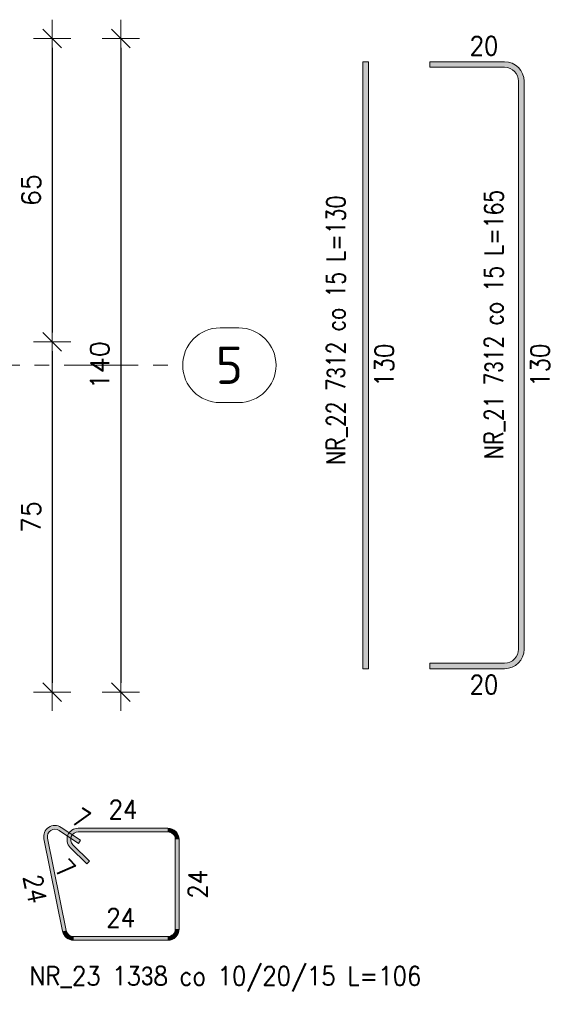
# Model space of a CAD drawing. Extents: x 270429 to 285164, y -113989 to -104075.
# Tile 8 of 14: x 279640 to 280771, y -112331 to -110222. Entities that reach past the tile are written whole.
import ezdxf

# ---------------------------------------------------------------- set-up
doc = ezdxf.new("R2010")
doc.units = 0
doc.header["$LTSCALE"] = 5
doc.header["$MEASUREMENT"] = 0
doc.linetypes.add('CENTER', pattern=[50.800000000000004, 31.75, -6.35, 6.35, -6.35])
for name, color, linetype, lineweight in [('AutoCAD_Structural_Detailing_pręt wyrzucony', 7, 'Continuous', 13), ('AutoCAD_Structural_Detailing_symbole graficzne', 7, 'Continuous', 13), ('PS_DIM', 4, 'Continuous', 13)]:
    doc.layers.add(name, color=color, linetype=linetype, lineweight=lineweight)
doc.styles.add('marta', font='simplex.shx', dxfattribs={"width": 0.8})
doc.styles.add('marta_B', font='isocpeur.ttf')
doc.styles.add('r-simplex', font='simplex.shx', dxfattribs={"width": 0.9})
doc.styles.add('styl2M', font='simplex.shx')
doc.dimstyles.new('RBCT DIM 20_M', dxfattribs={"dimtxt": 40, "dimasz": 20, "dimexe": 20, "dimexo": 150, "dimgap": 25, "dimtad": 1, "dimdec": 1, "dimlfac": 0.1, "dimzin": 9, "dimdsep": 46, "dimtxsty": 'styl2M', "dimblk": 'dimznak', "dimcen": 40, "dimse1": 1, "dimse2": 1, "dimclrd": 8, "dimclre": 8, "dimclrt": 4, "dimadec": 0, "dimazin": 0, "dimtfac": 1, "dimtdec": 1, "dimtix": 1, "dimtmove": 2, "dimatfit": 3, "dimldrblk": 'dimznak', "dimfxl": 5, "dimfxlon": 1, "dimarcsym": 0})

# ---------------------------------------------------------------- blocks, each defined once
blk = doc.blocks.new('dimznak')
at = {"color": 0}
for points in [[(0, 2), (0, -2)], [(-2, 0), (2, 0)]]:
    blk.add_lwpolyline(points, dxfattribs=at)
at = {"color": 3}
blk.add_lwpolyline([(1, 1), (-1, -1)], dxfattribs=at)
blk = doc.blocks.new('*D36')
at = {"layer": 'Defpoints', "color": 0, "transparency": 16777216}
for p in [(278969.6649947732, -110261.9396822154), (278969.6649947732, -110911.9396822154), (279709.8867355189, -110911.9396822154)]:
    blk.add_point(p, dxfattribs=at)
at = {"layer": 'PS_DIM', "color": 8, "lineweight": -2, "transparency": 16777216}
blk.add_line((279709.8867355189, -110281.9396822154), (279709.8867355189, -110891.9396822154), dxfattribs=at)
at = {"layer": 'PS_DIM', "color": 8, "lineweight": -2, "transparency": 16777216, "xscale": 20, "yscale": 20, "zscale": 20}
for p, rotation in [((279709.8867355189, -110261.9396822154), 90), ((279709.8867355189, -110911.9396822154), 270)]:
    blk.add_blockref('dimznak', p, dxfattribs=dict(at, rotation=rotation))
at = {"layer": 'PS_DIM', "color": 4, "transparency": 16777216, "insert": (279664.8867355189, -110586.9396822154), "char_height": 40, "attachment_point": 5, "rotation": 90, "style": 'styl2M', "bg_fill": 3, "box_fill_scale": 1.25, "bg_fill_color": 256, "bg_fill_true_color": 13158600, "bg_fill_transparency": 0}
blk.add_mtext('65', dxfattribs=at)
blk = doc.blocks.new('*D37')
at = {"layer": 'Defpoints', "color": 0, "transparency": 16777216}
for p in [(278969.6649947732, -110911.9396822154), (278969.6649947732, -111661.9396822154), (279709.8867355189, -111661.9396822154)]:
    blk.add_point(p, dxfattribs=at)
at = {"layer": 'PS_DIM', "color": 8, "lineweight": -2, "transparency": 16777216}
blk.add_line((279709.8867355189, -110931.9396822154), (279709.8867355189, -111641.9396822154), dxfattribs=at)
at = {"layer": 'PS_DIM', "color": 8, "lineweight": -2, "transparency": 16777216, "xscale": 20, "yscale": 20, "zscale": 20}
for p, rotation in [((279709.8867355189, -110911.9396822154), 90), ((279709.8867355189, -111661.9396822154), 270)]:
    blk.add_blockref('dimznak', p, dxfattribs=dict(at, rotation=rotation))
at = {"layer": 'PS_DIM', "color": 4, "transparency": 16777216, "insert": (279664.8867355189, -111286.9396822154), "char_height": 40, "attachment_point": 5, "rotation": 90, "style": 'styl2M', "bg_fill": 3, "box_fill_scale": 1.25, "bg_fill_color": 256, "bg_fill_true_color": 13158600, "bg_fill_transparency": 0}
blk.add_mtext('75', dxfattribs=at)
blk = doc.blocks.new('*D38')
at = {"layer": 'Defpoints', "color": 0, "transparency": 16777216}
for p in [(278969.6649947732, -110261.9396822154), (278969.6649947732, -111661.9396822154), (279856.8722487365, -111661.9396822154)]:
    blk.add_point(p, dxfattribs=at)
at = {"layer": 'PS_DIM', "color": 8, "lineweight": -2, "transparency": 16777216}
blk.add_line((279856.8722487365, -110281.9396822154), (279856.8722487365, -111641.9396822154), dxfattribs=at)
at = {"layer": 'PS_DIM', "color": 8, "lineweight": -2, "transparency": 16777216, "xscale": 20, "yscale": 20, "zscale": 20}
for p, rotation in [((279856.8722487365, -110261.9396822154), 90), ((279856.8722487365, -111661.9396822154), 270)]:
    blk.add_blockref('dimznak', p, dxfattribs=dict(at, rotation=rotation))
at = {"layer": 'PS_DIM', "color": 4, "transparency": 16777216, "insert": (279811.8722487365, -110961.9396822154), "char_height": 40, "attachment_point": 5, "rotation": 90, "style": 'styl2M', "bg_fill": 3, "box_fill_scale": 1.25, "bg_fill_color": 256, "bg_fill_true_color": 13158600, "bg_fill_transparency": 0}
blk.add_mtext('140', dxfattribs=at)

msp = doc.modelspace()

# ---------------------------------------------------------------- hatches: boundary and pattern name
at = {"layer": 'AutoCAD_Structural_Detailing_pręt wyrzucony'}
for points in [[(280375.4700713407, -110311.9396822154), (280387.4700713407, -110311.9396822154), (280387.4700713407, -111611.9396822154), (280375.4700713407, -111611.9396822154)], [(280519.2920191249, -110323.9396822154), (280519.2920191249, -110311.9396822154), (280679.2920191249, -110311.9396822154), (280679.2920191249, -110323.9396822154)], [(280709.2920191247, -110353.9396822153), (280721.2920191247, -110353.9396822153), (280721.2920191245, -111569.9396822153), (280709.2920191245, -111569.9396822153)], [(280679.2920191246, -111599.9396822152), (280679.2920191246, -111611.9396822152), (280519.2920191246, -111611.9396822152), (280519.2920191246, -111599.9396822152)], [(279724.675889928, -111958.4369598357), (279729.0961402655, -111951.7690226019), (279770.7707479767, -111979.3955872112), (279766.3504976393, -111986.063524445)], [(279765.7844494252, -111961.5973563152), (279765.7844494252, -111953.5973563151), (279957.7844494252, -111953.5973563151), (279957.7844494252, -111961.5973563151)], [(279740.2553398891, -112172.7760656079), (279732.4148072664, -112174.3654202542), (279692.3137913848, -111976.5408982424), (279700.1543240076, -111974.951543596)], [(279973.7844494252, -111977.5973563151), (279981.7844494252, -111977.5973563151), (279981.7844494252, -112169.5973563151), (279973.7844494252, -112169.5973563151)], [(279789.8260799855, -112024.2664038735), (279784.169225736, -112029.923258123), (279748.8138866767, -111994.5679190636), (279754.4707409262, -111988.9110648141)], [(279957.7844494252, -112185.5973563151), (279957.7844494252, -112193.5973563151), (279755.9364051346, -112193.5973563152), (279755.9364051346, -112185.5973563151)]]:
    msp.add_hatch(color=6, dxfattribs=at).paths.add_polyline_path(points, flags=0)
h = msp.add_hatch(color=6, dxfattribs=at)
edge = h.paths.add_edge_path(flags=0)
edge.add_line((280721.2920191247, -110353.9396822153), (280709.2920191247, -110353.9396822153))
edge.add_arc((280679.2920191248, -110353.9396822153), 29.99999999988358, -2.779211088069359e-11, 89.99999999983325)
edge.add_line((280679.2920191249, -110323.9396822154), (280679.292019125, -110311.9396822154))
edge.add_arc((280679.2920191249, -110353.9396822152), 41.99999999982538, 359.9999999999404, 449.9999999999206, ccw=False)
h = msp.add_hatch(color=6, dxfattribs=at)
edge = h.paths.add_edge_path(flags=0)
edge.add_line((280679.2920191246, -111611.9396822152), (280679.2920191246, -111599.9396822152))
edge.add_arc((280679.2920191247, -111569.9396822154), 29.99999999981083, -90.00000000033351, 2.501188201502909e-10)
edge.add_line((280709.2920191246, -111569.9396822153), (280721.2920191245, -111569.9396822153))
edge.add_arc((280679.2920191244, -111569.9396822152), 42.0000000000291, 270.0000000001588, 359.99999999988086, ccw=False)
h = msp.add_hatch(color=6, dxfattribs=at)
edge = h.paths.add_edge_path(flags=0)
edge.add_line((279729.0961402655, -111951.7690226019), (279724.675889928, -111958.4369598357))
edge.add_arc((279715.835389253, -111971.7728343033), 15.99999999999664, 56.45915590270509, 191.4591559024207)
edge.add_line((279700.1543240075, -111974.951543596), (279692.3137913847, -111976.5408982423))
edge.add_arc((279715.835389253, -111971.7728343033), 24.00000000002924, 416.45915590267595, 551.459155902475, ccw=False)
h = msp.add_hatch(color=6, dxfattribs=at)
edge = h.paths.add_edge_path(flags=0)
edge.add_line((279765.7844494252, -111953.5973563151), (279765.7844494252, -111961.5973563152))
edge.add_arc((279765.7844494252, -111977.5973563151), 15.99999999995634, 89.99999999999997, 225.0000000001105)
edge.add_line((279754.4707409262, -111988.9110648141), (279748.8138866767, -111994.5679190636))
edge.add_arc((279765.7844494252, -111977.5973563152), 24.00000000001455, 450, 584.9999999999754, ccw=False)
h = msp.add_hatch(color=6, dxfattribs=at)
edge = h.paths.add_edge_path(flags=0)
edge.add_line((279981.7844494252, -111977.5973563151), (279973.7844494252, -111977.5973563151))
edge.add_arc((279957.7844494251, -111977.5973563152), 16.00000000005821, 2.605510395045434e-10, 89.99999999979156)
edge.add_line((279957.7844494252, -111961.5973563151), (279957.7844494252, -111953.5973563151))
edge.add_arc((279957.7844494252, -111977.5973563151), 24, 359.99999999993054, 450, ccw=False)
h = msp.add_hatch(color=6, dxfattribs=at)
edge = h.paths.add_edge_path(flags=0)
edge.add_line((279732.4148072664, -112174.3654202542), (279740.2553398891, -112172.7760656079))
edge.add_arc((279755.9364051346, -112169.5973563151), 16.00000000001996, -168.5408440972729, -90.00000000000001)
edge.add_line((279755.9364051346, -112185.5973563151), (279755.9364051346, -112193.5973563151))
edge.add_arc((279755.9364051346, -112169.5973563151), 23.99999999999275, 191.4591559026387, 270, ccw=False)
h = msp.add_hatch(color=6, dxfattribs=at)
edge = h.paths.add_edge_path(flags=0)
edge.add_line((279957.7844494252, -112193.5973563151), (279957.7844494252, -112185.5973563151))
edge.add_arc((279957.7844494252, -112169.5973563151), 16.0000000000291, -89.99999999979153, -1.563051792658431e-10)
edge.add_line((279973.7844494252, -112169.5973563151), (279981.7844494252, -112169.5973563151))
edge.add_arc((279957.7844494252, -112169.5973563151), 24, 270, 360.0000000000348, ccw=False)

# ---------------------------------------------------------------- linework, layer by layer
at = {"layer": 'AutoCAD_Structural_Detailing_pręt wyrzucony', "color": 6}
for p, q in [((280375.4700713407, -110311.9396822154), (280375.4700713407, -111611.9396822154)), ((280387.4700713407, -110311.9396822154), (280375.4700713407, -110311.9396822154)), ((280387.4700713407, -110311.9396822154), (280387.4700713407, -111611.9396822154)), ((280519.2920191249, -110311.9396822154), (280679.2920191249, -110311.9396822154)), ((280519.2920191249, -110311.9396822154), (280519.2920191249, -110323.9396822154)), ((280519.2920191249, -110323.9396822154), (280679.2920191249, -110323.9396822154)), ((280709.2920191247, -110353.9396822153), (280709.2920191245, -111569.9396822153)), ((280721.2920191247, -110353.9396822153), (280721.2920191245, -111569.9396822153)), ((280387.4700713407, -111611.9396822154), (280375.4700713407, -111611.9396822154)), ((280679.2920191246, -111599.9396822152), (280519.2920191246, -111599.9396822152)), ((280519.2920191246, -111611.9396822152), (280519.2920191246, -111599.9396822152)), ((280679.2920191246, -111611.9396822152), (280519.2920191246, -111611.9396822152)), ((279729.0961402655, -111951.7690226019), (279770.7707479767, -111979.3955872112)), ((279765.7844494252, -111953.5973563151), (279957.7844494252, -111953.5973563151)), ((279732.4148072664, -112174.3654202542), (279692.3137913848, -111976.5408982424)), ((279740.2553398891, -112172.7760656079), (279700.1543240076, -111974.951543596)), ((279724.675889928, -111958.4369598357), (279766.3504976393, -111986.063524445)), ((279765.7844494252, -111961.5973563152), (279957.7844494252, -111961.5973563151)), ((279973.7844494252, -111977.5973563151), (279973.7844494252, -112169.5973563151)), ((279981.7844494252, -111977.5973563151), (279981.7844494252, -112169.5973563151)), ((279784.169225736, -112029.923258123), (279748.8138866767, -111994.5679190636)), ((279789.8260799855, -112024.2664038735), (279754.4707409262, -111988.9110648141)), ((279770.7707479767, -111979.3955872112), (279766.3504976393, -111986.063524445)), ((279784.169225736, -112029.923258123), (279789.8260799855, -112024.2664038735)), ((279957.7844494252, -112185.5973563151), (279755.9364051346, -112185.5973563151)), ((279957.7844494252, -112193.5973563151), (279755.9364051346, -112193.5973563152))]:
    msp.add_line(p, q, dxfattribs=at)
for centre, radius, start, end in [((280679.2920191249, -110353.9396822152), 41.99999999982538, 359.9999999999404, 89.9999999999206), ((280679.2920191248, -110353.9396822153), 29.99999999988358, 359.9999999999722, 89.99999999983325), ((280679.2920191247, -111569.9396822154), 29.99999999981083, 269.9999999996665, 2.501188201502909e-10), ((280679.2920191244, -111569.9396822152), 42.0000000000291, 270.0000000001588, 359.9999999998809), ((279715.835389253, -111971.7728343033), 24.00000000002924, 56.45915590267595, 191.459155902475), ((279715.835389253, -111971.7728343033), 15.99999999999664, 56.45915590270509, 191.4591559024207), ((279765.7844494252, -111977.5973563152), 24.00000000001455, 90, 224.9999999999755), ((279957.7844494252, -111977.5973563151), 24, 359.9999999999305, 90.00000000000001), ((279765.7844494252, -111977.5973563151), 15.99999999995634, 89.99999999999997, 225.0000000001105), ((279957.7844494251, -111977.5973563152), 16.00000000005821, 2.605510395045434e-10, 89.99999999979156), ((279755.9364051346, -112169.5973563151), 23.99999999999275, 191.4591559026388, 270), ((279755.9364051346, -112169.5973563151), 16.00000000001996, 191.4591559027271, 270), ((279957.7844494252, -112169.5973563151), 16.0000000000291, 270.0000000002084, 359.9999999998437), ((279957.7844494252, -112169.5973563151), 24, 270, 3.476982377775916e-11)]:
    msp.add_arc(centre, radius, start, end, dxfattribs=at)
at = {"layer": 'AutoCAD_Structural_Detailing_symbole graficzne', "color": 1, "linetype": 'Continuous', "lineweight": 18}
for p, q in [((280069.5948194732, -110881.9396822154), (280109.5948194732, -110881.9396822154)), ((280069.5948194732, -111041.9396822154), (280109.5948194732, -111041.9396822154))]:
    msp.add_line(p, q, dxfattribs=at)
for centre, start, end in [((280069.5948194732, -110961.9396822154), 90, 270), ((280109.5948194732, -110961.9396822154), 270, 90)]:
    msp.add_arc(centre, 80, start, end, dxfattribs=at)

# ---------------------------------------------------------------- texts
at = {"layer": 'AutoCAD_Structural_Detailing_pręt wyrzucony', "color": 4, "char_height": 40, "attachment_point": 5, "style": 'r-simplex'}
for insert in [(280635.2920191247, -110277.9396822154), (280635.2920191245, -111645.9396822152)]:
    msp.add_mtext('20', dxfattribs=dict(at, insert=insert))
at = {"layer": 'AutoCAD_Structural_Detailing_pręt wyrzucony', "color": 3, "char_height": 40, "attachment_point": 5}
for s, insert, rotation, style in [('NR_22 7\\Fdiam;3\\Fsimplex.shx;12 co 15 L=130 ', (280319.8605563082, -110887.1303957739), 90, 'marta'), ('NR_21 7\\Fdiam;3\\Fsimplex.shx;12 co 15 L=165 ', (280657.9081039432, -110874.4611705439), 90, 'marta'), ('7', (279772.0346958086, -111932.2426187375), 326.45915590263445, 'r-simplex'), ('7', (279738.2072849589, -112040.5298598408), 314.9999999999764, 'r-simplex'), ('24', (279673.161636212, -112083.3999324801), 281.4591559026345, 'r-simplex'), ('24', (280021.7844494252, -112073.5973563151), 90.00000000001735, 'r-simplex')]:
    msp.add_mtext(s, dxfattribs=dict(at, insert=insert, rotation=rotation, style=style))
at = {"layer": 'AutoCAD_Structural_Detailing_pręt wyrzucony', "color": 4, "char_height": 40, "attachment_point": 5, "style": 'r-simplex'}
for insert, rotation in [((280421.4700713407, -110961.9396822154), 90), ((280755.2920191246, -110961.9396822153), 89.99999999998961)]:
    msp.add_mtext('130', dxfattribs=dict(at, insert=insert, rotation=rotation))
at = {"layer": 'AutoCAD_Structural_Detailing_pręt wyrzucony', "color": 3, "char_height": 40, "attachment_point": 5, "style": 'r-simplex'}
for s, insert in [('24', (279861.7844494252, -111913.5973563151)), ('24', (279856.8604272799, -112145.5973563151)), ('NR_23 13\\Fdiam;3\\Fsimplex.shx;8 co 10/20/15 L=106', (280081.1084036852, -112276.7071140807))]:
    msp.add_mtext(s, dxfattribs=dict(at, insert=insert))
at = {"layer": 'AutoCAD_Structural_Detailing_symbole graficzne', "color": 2, "insert": (280089.5948194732, -110961.9396822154), "char_height": 80, "attachment_point": 5, "style": 'marta_B'}
msp.add_mtext('5', dxfattribs=at)

# ---------------------------------------------------------------- dimensions: what is measured, and where the dimension line sits
at = {"layer": 'PS_DIM'}
dim = msp.add_linear_dim(base=(279709.8867355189, -110911.9396822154), p1=(278969.6649947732, -110261.9396822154), p2=(278969.6649947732, -110911.9396822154), angle=90, dimstyle='RBCT DIM 20_M', override={"dimtfill": 1}, dxfattribs=at)
dim.commit()
dim.dimension.update_dxf_attribs({"geometry": '*D36', "text_midpoint": (279664.8867355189, -110586.9396822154)})

# ---------------------------------------------------------------- next in the draw order: dimensions: what is measured, and where the dimension line sits
dim = msp.add_linear_dim(base=(279709.8867355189, -111661.9396822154), p1=(278969.6649947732, -110911.9396822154), p2=(278969.6649947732, -111661.9396822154), angle=90, dimstyle='RBCT DIM 20_M', override={"dimtfill": 1}, dxfattribs=at)
dim.commit()
dim.dimension.update_dxf_attribs({"geometry": '*D37', "text_midpoint": (279664.8867355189, -111286.9396822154)})

# ---------------------------------------------------------------- next in the draw order: dimensions: what is measured, and where the dimension line sits
dim = msp.add_linear_dim(base=(279856.8722487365, -111661.9396822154), p1=(278969.6649947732, -110261.9396822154), p2=(278969.6649947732, -111661.9396822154), angle=90, dimstyle='RBCT DIM 20_M', override={"dimtfill": 1}, dxfattribs=at)
dim.commit()
dim.dimension.update_dxf_attribs({"geometry": '*D38', "text_midpoint": (279811.8722487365, -110961.9396822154)})

# ---------------------------------------------------------------- next in the draw order: linework, layer by layer
at = {"layer": 'AutoCAD_Structural_Detailing_symbole graficzne', "color": 5, "linetype": 'CENTER'}
msp.add_line((277957.6793092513, -110961.9396822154), (279989.5948194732, -110961.9396822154), dxfattribs=at)

doc.saveas('drawing.dxf')
